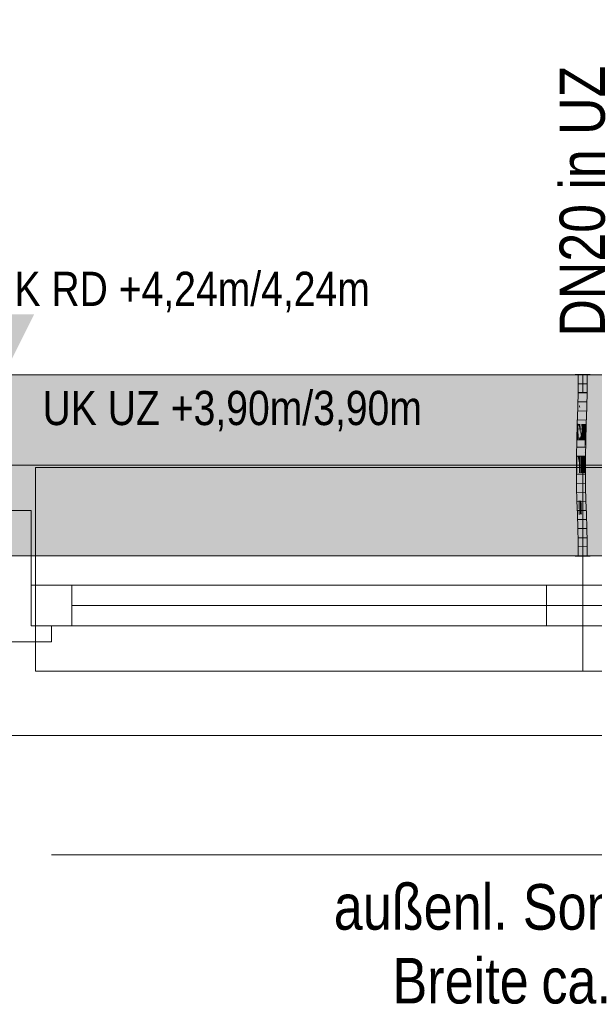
# Model space of a CAD drawing. Extents: x -620 to 300, y 62 to 1162.
# Tile 34 of 93: x -17 to 8, y 196 to 239. Entities that reach past the tile are written whole.
import ezdxf
from ezdxf.lldxf.tags import DXFTag

# ---------------------------------------------------------------- set-up
doc = ezdxf.new("R2010")
doc.units = 0
doc.layers.get('0').update_dxf_attribs({"lineweight": 13})
for name, color, linetype, lineweight, true_color in [('00_Beschriftung UZ', 3, 'Continuous', 35, 0x00ff00), ('30 -33 Aussenwände- 7 Fassade_ Elemente', 7, 'Continuous', 9, 0x00aacc), ('30 -35 Decken- 1 Konstruktion-Träger- Stahlbeton', 7, 'Continuous', 13, 0x33aa00), ('70 -72 Beschriftung- 1 Beschriftung allgemein', 7, 'Continuous', 9, 0xff6633), ('E_Leerrohr 20', 7, 'Continuous', 13, 0xcc0099), ('E_Leerrohr 20-Shading', 7, 'Continuous', 13, 0xcc0099), ('iwb_Schraffur_Unterzug', 7, 'Continuous', 5, 0xffffcc)]:
    doc.layers.add(name, color=color, linetype=linetype, lineweight=lineweight, true_color=true_color)
doc.layers.add('70 -71 Achsen- 1 Gebäudeachsen', color=7, linetype='STRICHPUNKT2-A06G94JT8I', lineweight=18)
doc.layers.add('Detailelementbeschriftung', color=7, linetype='Continuous', lineweight=9)
doc.styles.get("Standard").update_dxf_attribs({"font": 'ARIALN.TTF'})
tags = doc.linetypes.add('fein_strichliert-A06G94JU8I', pattern=[4, 1, -2, 1]).pattern_tags.tags
tags[8:9] = [DXFTag(74, 4), DXFTag(75, 0), DXFTag(340, '0'), DXFTag(46, 0.0), DXFTag(50, 0.0), DXFTag(44, 0.0), DXFTag(45, 0.0)]
tags[6:7] = [DXFTag(74, 4), DXFTag(75, 0), DXFTag(340, '0'), DXFTag(46, 0.0), DXFTag(50, 0.0), DXFTag(44, 0.0), DXFTag(45, 0.0)]
tags[4:5] = [DXFTag(74, 4), DXFTag(75, 0), DXFTag(340, '0'), DXFTag(46, 0.0), DXFTag(50, 0.0), DXFTag(44, 0.0), DXFTag(45, 0.0)]
tags = doc.linetypes.add('STRICHPUNKT2', pattern=[12.7, 6.35, -3.175, 0, -3.175]).pattern_tags.tags
tags[10:11] = [DXFTag(74, 4), DXFTag(75, 0), DXFTag(340, '0'), DXFTag(46, 0.0), DXFTag(50, 0.0), DXFTag(44, 0.0), DXFTag(45, 0.0)]
tags[8:9] = [DXFTag(74, 4), DXFTag(75, 0), DXFTag(340, '0'), DXFTag(46, 0.0), DXFTag(50, 0.0), DXFTag(44, 0.0), DXFTag(45, 0.0)]
tags[6:7] = [DXFTag(74, 4), DXFTag(75, 0), DXFTag(340, '0'), DXFTag(46, 0.0), DXFTag(50, 0.0), DXFTag(44, 0.0), DXFTag(45, 0.0)]
tags[4:5] = [DXFTag(74, 4), DXFTag(75, 0), DXFTag(340, '0'), DXFTag(46, 0.0), DXFTag(50, 0.0), DXFTag(44, 0.0), DXFTag(45, 0.0)]
tags = doc.linetypes.add('STRICHPUNKT2-A06G94JT8I', pattern=[12.7, 6.35, -3.175, 0, -3.175]).pattern_tags.tags
tags[10:11] = [DXFTag(74, 4), DXFTag(75, 0), DXFTag(340, '0'), DXFTag(46, 0.0), DXFTag(50, 0.0), DXFTag(44, 0.0), DXFTag(45, 0.0)]
tags[8:9] = [DXFTag(74, 4), DXFTag(75, 0), DXFTag(340, '0'), DXFTag(46, 0.0), DXFTag(50, 0.0), DXFTag(44, 0.0), DXFTag(45, 0.0)]
tags[6:7] = [DXFTag(74, 4), DXFTag(75, 0), DXFTag(340, '0'), DXFTag(46, 0.0), DXFTag(50, 0.0), DXFTag(44, 0.0), DXFTag(45, 0.0)]
tags[4:5] = [DXFTag(74, 4), DXFTag(75, 0), DXFTag(340, '0'), DXFTag(46, 0.0), DXFTag(50, 0.0), DXFTag(44, 0.0), DXFTag(45, 0.0)]

# ---------------------------------------------------------------- blocks, each defined once
blk = doc.blocks.new('Shading-A06G94I98I', base_point=(7.591, 219.265))
at = {"layer": 'E_Leerrohr 20-Shading', "color": 223, "true_color": 0xc67fb4}
for points in [[(7.381, 223.614), (7.323, 223.614), (7.375, 222.891), (7.316, 222.892)], [(7.678, 223.614), (7.664, 223.614), (7.67, 222.886), (7.658, 222.887)], [(7.67, 222.886), (7.688, 222.886), (7.678, 223.614), (7.699, 223.614)], [(7.699, 223.614), (7.688, 222.886), (7.709, 223.614), (7.697, 222.886)], [(7.709, 223.614), (7.697, 222.886), (7.723, 223.614), (7.712, 222.886)], [(7.712, 222.886), (7.716, 222.886), (7.723, 223.614)], [(7.375, 222.891), (7.316, 222.892), (7.358, 222.167), (7.301, 222.169)], [(7.36, 222.167), (7.375, 222.891), (7.358, 222.167)], [(7.67, 222.886), (7.658, 222.887), (7.65, 222.16), (7.642, 222.16)], [(7.67, 222.886), (7.666, 222.75), (7.666, 222.16), (7.651, 222.16)], [(7.688, 222.886), (7.666, 222.16), (7.697, 222.886), (7.674, 222.16)], [(7.67, 222.886), (7.666, 222.16), (7.688, 222.886)], [(7.697, 222.886), (7.674, 222.16), (7.712, 222.886), (7.686, 222.159)], [(7.686, 222.159), (7.701, 222.159), (7.712, 222.886), (7.716, 222.886)], [(7.666, 222.75), (7.65, 222.16), (7.651, 222.16)], [(7.36, 222.167), (7.301, 222.169), (7.34, 221.443), (7.281, 221.444)], [(7.65, 222.16), (7.642, 222.16), (7.625, 221.435), (7.623, 221.435)], [(7.65, 222.16), (7.625, 221.435), (7.651, 222.16), (7.628, 221.435)], [(7.628, 221.435), (7.639, 221.435), (7.651, 222.16), (7.666, 222.16)], [(7.666, 222.16), (7.639, 221.435), (7.674, 222.16), (7.646, 221.435)], [(7.674, 222.16), (7.646, 221.435), (7.686, 222.159), (7.652, 221.435)], [(7.652, 221.435), (7.681, 221.434), (7.686, 222.159), (7.701, 222.159)], [(7.262, 220.719), (7.312, 220.718), (7.274, 221.176), (7.332, 221.176)], [(7.333, 221.176), (7.34, 221.443), (7.274, 221.176), (7.281, 221.444)], [(7.312, 220.718), (7.321, 220.718), (7.332, 221.176), (7.333, 221.176)], [(7.616, 221.168), (7.616, 221.174), (7.604, 220.711)], [(7.619, 221.141), (7.616, 221.168), (7.606, 220.711), (7.604, 220.711)], [(7.606, 220.711), (7.613, 220.711), (7.619, 221.141), (7.626, 221.074)], [(7.626, 221.074), (7.613, 220.711), (7.63, 221.029), (7.618, 220.711)], [(7.628, 221.435), (7.616, 221.168), (7.619, 221.141)], [(7.628, 221.435), (7.625, 221.435), (7.616, 221.168), (7.62, 221.302)], [(7.625, 221.435), (7.623, 221.435), (7.616, 221.174)], [(7.62, 221.302), (7.616, 221.174), (7.616, 221.168)], [(7.619, 221.141), (7.626, 221.074), (7.628, 221.435), (7.639, 221.435)], [(7.639, 221.435), (7.626, 221.074), (7.646, 221.435), (7.63, 221.029)], [(7.64, 221.174), (7.636, 221.174), (7.633, 221.005), (7.63, 221.029)], [(7.674, 221.174), (7.64, 221.174), (7.662, 220.71), (7.633, 221.005)], [(7.652, 221.435), (7.646, 221.435), (7.64, 221.174), (7.636, 221.174)], [(7.681, 221.434), (7.652, 221.435), (7.674, 221.174), (7.64, 221.174)], [(7.312, 220.718), (7.262, 220.719), (7.288, 219.991), (7.249, 219.992)], [(7.307, 219.991), (7.321, 220.718), (7.288, 219.991), (7.312, 220.718)], [(7.593, 219.988), (7.613, 220.711), (7.59, 219.988), (7.606, 220.711)], [(7.606, 220.711), (7.604, 220.711), (7.59, 219.988)], [(7.613, 220.711), (7.593, 219.988), (7.607, 220.316), (7.597, 219.988)], [(7.607, 220.316), (7.598, 219.988), (7.662, 220.71), (7.649, 219.987)], [(7.607, 220.316), (7.662, 220.71), (7.62, 220.711)], [(7.618, 220.711), (7.607, 220.316), (7.62, 220.711)], [(7.613, 220.711), (7.607, 220.316), (7.618, 220.711)], [(7.63, 221.029), (7.618, 220.711), (7.633, 221.005), (7.62, 220.711)], [(7.62, 220.711), (7.662, 220.71), (7.633, 221.005)], [(7.597, 219.988), (7.598, 219.988), (7.607, 220.316)], [(7.285, 219.459), (7.288, 219.991), (7.246, 219.459), (7.249, 219.992)], [(7.304, 219.264), (7.307, 219.991), (7.283, 219.264), (7.288, 219.991)], [(7.593, 219.988), (7.59, 219.988), (7.588, 219.463)], [(7.592, 219.841), (7.588, 219.463), (7.589, 219.46)], [(7.593, 219.625), (7.592, 219.841), (7.59, 219.625)], [(7.598, 219.988), (7.592, 219.463), (7.649, 219.987), (7.646, 219.464)], [(7.593, 219.625), (7.594, 219.698), (7.592, 219.841), (7.593, 219.988)], [(7.593, 219.988), (7.594, 219.698), (7.597, 219.988)], [(7.594, 219.698), (7.598, 219.988), (7.597, 219.988)], [(7.283, 219.264), (7.285, 219.459), (7.246, 219.264), (7.246, 219.459)], [(7.588, 219.463), (7.587, 219.265), (7.589, 219.46)], [(7.587, 219.265), (7.59, 219.265), (7.589, 219.46), (7.592, 219.45)], [(7.589, 219.46), (7.593, 219.625), (7.59, 219.625)], [(7.592, 219.45), (7.594, 219.625), (7.589, 219.46), (7.593, 219.625)], [(7.592, 219.45), (7.59, 219.265), (7.593, 219.447), (7.591, 219.265)], [(7.591, 219.265), (7.646, 219.266), (7.593, 219.447)], [(7.592, 219.463), (7.592, 219.45), (7.646, 219.464), (7.646, 219.266)], [(7.594, 219.625), (7.594, 219.698), (7.593, 219.625)], [(7.283, 219.264), (7.246, 219.264), (7.297, 218.653), (7.254, 218.653)], [(7.312, 218.654), (7.304, 219.264), (7.297, 218.653), (7.283, 219.264)], [(7.595, 218.659), (7.605, 218.659), (7.59, 219.265), (7.591, 219.265)], [(7.605, 218.659), (7.653, 218.66), (7.591, 219.265), (7.646, 219.266)], [(7.297, 218.653), (7.254, 218.653), (7.322, 218.044), (7.268, 218.042)], [(7.327, 218.044), (7.312, 218.654), (7.322, 218.044), (7.297, 218.653)], [(7.605, 218.659), (7.595, 218.659), (7.63, 218.052), (7.61, 218.052)], [(7.668, 218.053), (7.653, 218.66), (7.63, 218.052), (7.605, 218.659)], [(7.345, 217.435), (7.334, 217.806), (7.268, 218.042), (7.322, 218.044)], [(7.345, 217.435), (7.268, 218.042), (7.287, 217.434)], [(7.334, 217.806), (7.327, 218.044), (7.322, 218.044)], [(7.63, 218.052), (7.61, 218.052), (7.661, 217.445), (7.628, 217.444)], [(7.686, 217.445), (7.668, 218.053), (7.661, 217.445), (7.63, 218.052)], [(7.345, 217.435), (7.287, 217.434), (7.363, 216.827), (7.304, 216.826)], [(7.661, 217.445), (7.628, 217.444), (7.691, 216.836), (7.645, 216.834)], [(7.704, 216.836), (7.686, 217.445), (7.691, 216.836), (7.661, 217.445)], [(7.363, 216.827), (7.304, 216.826), (7.376, 216.22), (7.317, 216.219)], [(7.691, 216.836), (7.645, 216.834), (7.714, 216.225), (7.659, 216.224)], [(7.717, 216.225), (7.704, 216.836), (7.714, 216.225), (7.691, 216.836)], [(7.376, 216.22), (7.317, 216.219), (7.381, 215.614), (7.323, 215.614)], [(7.717, 216.225), (7.659, 216.224), (7.723, 215.614), (7.664, 215.614)]]:
    blk.add_solid(points, dxfattribs=at)
at = {"layer": 'E_Leerrohr 20-Shading', "color": 231, "true_color": 0xe17fc9}
for points in [[(7.4, 223.614), (7.381, 223.614), (7.379, 222.891), (7.375, 222.891)], [(7.423, 222.89), (7.415, 223.614), (7.379, 222.891), (7.4, 223.614)], [(7.444, 222.89), (7.439, 223.614), (7.423, 222.89), (7.415, 223.614)], [(7.488, 222.889), (7.488, 223.614), (7.444, 222.89), (7.439, 223.614)], [(7.516, 222.889), (7.523, 223.614), (7.488, 222.889), (7.488, 223.614)], [(7.523, 223.614), (7.516, 222.889), (7.521, 222.889)], [(7.521, 222.889), (7.527, 222.889), (7.523, 223.614)], [(7.527, 222.889), (7.658, 222.887), (7.523, 223.614), (7.664, 223.614)], [(7.425, 222.166), (7.423, 222.89), (7.362, 222.289), (7.379, 222.891)], [(7.379, 222.891), (7.375, 222.891), (7.362, 222.289)], [(7.444, 222.165), (7.444, 222.89), (7.425, 222.166), (7.423, 222.89)], [(7.444, 222.165), (7.488, 222.889), (7.444, 222.89)], [(7.444, 222.165), (7.48, 222.164), (7.488, 222.889), (7.487, 222.75)], [(7.501, 222.164), (7.516, 222.889), (7.483, 222.164), (7.488, 222.889)], [(7.521, 222.889), (7.516, 222.889), (7.516, 222.164), (7.501, 222.164)], [(7.516, 222.164), (7.538, 222.163), (7.521, 222.889), (7.527, 222.889)], [(7.538, 222.163), (7.642, 222.16), (7.527, 222.889), (7.658, 222.887)], [(7.48, 222.164), (7.483, 222.164), (7.487, 222.75)], [(7.425, 222.166), (7.36, 222.167), (7.426, 221.441), (7.34, 221.443)], [(7.425, 222.166), (7.362, 222.289), (7.36, 222.167)], [(7.442, 221.44), (7.444, 222.165), (7.426, 221.441), (7.425, 222.166)], [(7.442, 221.44), (7.468, 221.439), (7.444, 222.165), (7.48, 222.164)], [(7.468, 221.439), (7.477, 221.439), (7.48, 222.164), (7.483, 222.164)], [(7.481, 221.439), (7.501, 222.164), (7.477, 221.439), (7.483, 222.164)], [(7.516, 222.164), (7.501, 222.164), (7.511, 221.438), (7.481, 221.439)], [(7.623, 221.435), (7.642, 222.16), (7.511, 221.438), (7.516, 222.164)], [(7.333, 221.176), (7.321, 220.718), (7.34, 220.717)], [(7.34, 220.717), (7.343, 220.724), (7.333, 221.176), (7.334, 221.217)], [(7.343, 220.724), (7.427, 220.926), (7.334, 221.217), (7.34, 221.443)], [(7.426, 221.441), (7.34, 221.443), (7.427, 220.926)], [(7.442, 221.44), (7.426, 221.441), (7.441, 220.842), (7.427, 220.926)], [(7.442, 221.44), (7.441, 220.842), (7.468, 221.439), (7.465, 221.248)], [(7.465, 221.248), (7.441, 220.842), (7.458, 220.743)], [(7.477, 221.439), (7.465, 221.248), (7.462, 220.714), (7.458, 220.743)], [(7.476, 221.303), (7.477, 221.439), (7.462, 220.714)], [(7.474, 221.175), (7.476, 221.303), (7.462, 220.714)], [(7.474, 221.175), (7.462, 220.714), (7.477, 221.175), (7.466, 220.714)], [(7.465, 221.248), (7.477, 221.439), (7.468, 221.439)], [(7.466, 220.714), (7.565, 220.712), (7.477, 221.175), (7.557, 221.174)], [(7.474, 221.175), (7.481, 221.439), (7.477, 221.439)], [(7.474, 221.175), (7.509, 221.175), (7.481, 221.439), (7.511, 221.438)], [(7.509, 221.175), (7.616, 221.174), (7.511, 221.438), (7.623, 221.435)], [(7.565, 220.712), (7.604, 220.711), (7.557, 221.174), (7.616, 221.174)], [(7.34, 220.717), (7.321, 220.718), (7.351, 219.991), (7.307, 219.991)], [(7.343, 220.724), (7.34, 220.717), (7.343, 220.717)], [(7.351, 219.991), (7.353, 219.991), (7.34, 220.717), (7.343, 220.717)], [(7.427, 220.715), (7.427, 220.926), (7.343, 220.717), (7.343, 220.724)], [(7.353, 219.991), (7.431, 219.99), (7.343, 220.717), (7.427, 220.715)], [(7.427, 220.715), (7.441, 220.715), (7.427, 220.926), (7.441, 220.842)], [(7.442, 219.99), (7.441, 220.715), (7.431, 219.99), (7.427, 220.715)], [(7.441, 220.842), (7.441, 220.715), (7.458, 220.743), (7.457, 220.714)], [(7.442, 219.99), (7.449, 219.99), (7.441, 220.715), (7.457, 220.714)], [(7.449, 219.99), (7.462, 220.714), (7.457, 220.714)], [(7.466, 220.714), (7.462, 220.714), (7.452, 219.99), (7.449, 219.99)], [(7.575, 219.988), (7.565, 220.712), (7.452, 219.99), (7.466, 220.714)], [(7.457, 220.714), (7.462, 220.714), (7.458, 220.743)], [(7.59, 219.988), (7.604, 220.711), (7.575, 219.988), (7.565, 220.712)], [(7.353, 219.749), (7.307, 219.991), (7.355, 219.265), (7.304, 219.264)], [(7.351, 219.991), (7.307, 219.991), (7.353, 219.749)], [(7.435, 219.628), (7.431, 219.99), (7.353, 219.749), (7.351, 219.991)], [(7.359, 219.265), (7.44, 219.265), (7.353, 219.749), (7.439, 219.298)], [(7.435, 219.628), (7.353, 219.749), (7.376, 219.629)], [(7.353, 219.749), (7.355, 219.265), (7.354, 219.719)], [(7.439, 219.298), (7.442, 219.99), (7.431, 219.99)], [(7.442, 219.99), (7.439, 219.298), (7.443, 219.838), (7.446, 219.265)], [(7.446, 219.461), (7.449, 219.99), (7.442, 219.99)], [(7.446, 219.265), (7.446, 219.461), (7.443, 219.838)], [(7.446, 219.461), (7.577, 219.463), (7.449, 219.99), (7.575, 219.988)], [(7.577, 219.463), (7.588, 219.463), (7.575, 219.988), (7.59, 219.988)], [(7.355, 219.265), (7.359, 219.265), (7.354, 219.719)], [(7.439, 219.298), (7.435, 219.628), (7.376, 219.629)], [(7.44, 219.265), (7.446, 219.265), (7.439, 219.298)], [(7.446, 219.265), (7.577, 219.265), (7.446, 219.461), (7.577, 219.463)], [(7.577, 219.265), (7.587, 219.265), (7.577, 219.463), (7.588, 219.463)], [(7.355, 219.265), (7.304, 219.264), (7.35, 218.654), (7.312, 218.654)], [(7.364, 218.655), (7.359, 219.265), (7.35, 218.654), (7.355, 219.265)], [(7.452, 218.656), (7.44, 219.265), (7.364, 218.655), (7.359, 219.265)], [(7.453, 218.656), (7.446, 219.265), (7.452, 218.656), (7.44, 219.265)], [(7.577, 219.265), (7.446, 219.265), (7.572, 218.659), (7.453, 218.656)], [(7.595, 218.659), (7.587, 219.265), (7.572, 218.659), (7.577, 219.265)], [(7.35, 218.654), (7.312, 218.654), (7.339, 218.044), (7.327, 218.044)], [(7.367, 218.045), (7.364, 218.655), (7.339, 218.044), (7.35, 218.654)], [(7.468, 218.048), (7.453, 218.656), (7.367, 218.045), (7.364, 218.655)], [(7.595, 218.659), (7.453, 218.656), (7.61, 218.052), (7.468, 218.048)], [(7.339, 218.044), (7.327, 218.044), (7.334, 217.806)], [(7.334, 217.806), (7.345, 217.691), (7.338, 218.016)], [(7.345, 217.691), (7.339, 218.044), (7.338, 218.016)], [(7.345, 217.691), (7.37, 217.436), (7.339, 218.044), (7.367, 218.045)], [(7.473, 217.877), (7.468, 218.048), (7.368, 217.876), (7.367, 218.045)], [(7.61, 218.052), (7.468, 218.048), (7.628, 217.444), (7.486, 217.439)], [(7.345, 217.435), (7.35, 217.435), (7.334, 217.806), (7.345, 217.691)], [(7.35, 217.435), (7.37, 217.436), (7.345, 217.691)], [(7.37, 217.436), (7.486, 217.439), (7.368, 217.876), (7.473, 217.877)], [(7.35, 217.435), (7.345, 217.435), (7.363, 216.827)], [(7.372, 216.828), (7.37, 217.436), (7.363, 216.827), (7.35, 217.435)], [(7.504, 216.831), (7.486, 217.439), (7.372, 216.828), (7.37, 217.436)], [(7.628, 217.444), (7.486, 217.439), (7.645, 216.834), (7.504, 216.831)], [(7.372, 216.828), (7.363, 216.827), (7.376, 216.22)], [(7.517, 216.222), (7.504, 216.831), (7.376, 216.22), (7.372, 216.828)], [(7.645, 216.834), (7.504, 216.831), (7.659, 216.224), (7.517, 216.222)], [(7.517, 216.222), (7.376, 216.22), (7.523, 215.614), (7.381, 215.614)], [(7.659, 216.224), (7.517, 216.222), (7.664, 215.614), (7.523, 215.614)]]:
    blk.add_solid(points, dxfattribs=at)
blk = doc.blocks.new('Shading-A06G94IB8I', base_point=(7.523, 215.614))
at = {"layer": 'E_Leerrohr 20-Shading', "color": 213, "true_color": 0xd67fc0}
for points in [[(7.523, 215.614), (7.521, 216.402), (7.323, 215.614), (7.323, 216.402)], [(7.523, 215.614), (7.523, 216.402), (7.521, 216.402)], [(7.523, 215.614), (7.723, 215.614), (7.527, 216.402), (7.711, 216.402)], [(7.527, 216.402), (7.523, 216.402), (7.523, 215.614)], [(7.723, 215.614), (7.723, 216.402), (7.711, 216.402)], [(7.415, 215.614), (7.193, 215.614), (7.415, 215.602), (7.193, 215.602)], [(7.431, 215.602), (7.431, 215.614), (7.415, 215.602), (7.415, 215.614)], [(7.523, 215.602), (7.523, 215.614), (7.431, 215.602), (7.431, 215.614)], [(7.588, 215.614), (7.523, 215.614), (7.588, 215.602), (7.523, 215.602)], [(7.744, 215.602), (7.745, 215.614), (7.588, 215.602), (7.588, 215.614)], [(7.853, 215.602), (7.853, 215.614), (7.744, 215.602), (7.745, 215.614)]]:
    blk.add_solid(points, dxfattribs=at)
blk = doc.blocks.new('Shading-A06G94ID8I', base_point=(7.658, 222.826))
at = {"layer": 'E_Leerrohr 20-Shading', "color": 213, "true_color": 0xd67fc0}
for points in [[(7.296, 223.626), (7.193, 223.626), (7.296, 223.614), (7.193, 223.614)], [(7.368, 223.614), (7.368, 223.626), (7.296, 223.614), (7.296, 223.626)], [(7.46, 223.614), (7.323, 223.614), (7.466, 222.826), (7.323, 222.826)], [(7.382, 223.614), (7.382, 223.626), (7.368, 223.614), (7.368, 223.626)], [(7.41, 223.626), (7.382, 223.626), (7.41, 223.614), (7.382, 223.614)], [(7.41, 223.626), (7.41, 223.614), (7.435, 223.626), (7.435, 223.614)], [(7.435, 223.614), (7.523, 223.614), (7.435, 223.626), (7.523, 223.626)], [(7.479, 222.826), (7.474, 223.614), (7.466, 222.826), (7.46, 223.614)], [(7.502, 223.614), (7.474, 223.614), (7.504, 222.826), (7.479, 222.826)], [(7.504, 222.826), (7.523, 222.826), (7.502, 223.614), (7.523, 223.614)], [(7.588, 223.626), (7.523, 223.626), (7.588, 223.614), (7.523, 223.614)], [(7.572, 223.614), (7.523, 223.614), (7.526, 222.826), (7.523, 223.009)], [(7.572, 223.614), (7.526, 222.826), (7.567, 222.826)], [(7.572, 223.614), (7.567, 222.826), (7.641, 223.614), (7.629, 222.826)], [(7.733, 223.626), (7.588, 223.626), (7.733, 223.614), (7.588, 223.614)], [(7.641, 223.614), (7.629, 222.826), (7.674, 223.614), (7.658, 222.826)], [(7.658, 222.826), (7.723, 222.826), (7.674, 223.614), (7.723, 223.614)], [(7.733, 223.614), (7.738, 223.614), (7.733, 223.626), (7.738, 223.626)], [(7.738, 223.614), (7.794, 223.614), (7.738, 223.626), (7.794, 223.626)], [(7.794, 223.614), (7.853, 223.614), (7.794, 223.626), (7.853, 223.626)], [(7.523, 223.009), (7.523, 222.826), (7.526, 222.826)]]:
    blk.add_solid(points, dxfattribs=at)
blk = doc.blocks.new('Referenz-A06G94JV8I')
at = {"layer": '00_Beschriftung UZ', "color": 0, "lineweight": -2}
for points in [[(-19.409, 226.284), (-18.077, 223.614), (-16.739, 226.283)], [(-19.409, 220.943), (-18.077, 223.614), (-16.739, 220.945)]]:
    blk.add_solid(points, dxfattribs=at)
at = {"layer": '30 -33 Aussenwände- 7 Fassade_ Elemente', "color": 0, "linetype": 'Continuous', "lineweight": -2, "ltscale": 0.13}
for p, q in [((34.223, 223.614), (-121.577, 223.614)), ((-16.877, 217.614), (-19.277, 217.614)), ((-16.877, 212.514), (-16.877, 217.614)), ((-16.877, 214.314), (7.523, 214.314)), ((-16.877, 212.514), (-16.877, 214.314)), ((-16.877, 214.314), (-15.077, 214.314)), ((-16.877, 212.514), (-16.877, 214.314)), ((-15.077, 214.314), (-15.077, 212.514)), ((5.923, 212.514), (5.923, 214.314)), ((5.923, 214.314), (7.523, 214.314)), ((7.523, 212.514), (7.523, 214.314)), ((7.523, 214.314), (31.923, 214.314)), ((7.523, 214.314), (7.523, 212.514)), ((7.523, 214.314), (9.123, 214.314)), ((5.923, 213.414), (-15.077, 213.414)), ((7.523, 212.514), (-16.877, 212.514)), ((-15.077, 212.514), (-16.877, 212.514)), ((-15.977, 212.514), (-16.877, 212.514)), ((-15.977, 211.814), (-15.977, 212.514)), ((7.523, 212.514), (5.923, 212.514)), ((31.923, 212.514), (7.523, 212.514)), ((9.123, 212.514), (7.523, 212.514)), ((-20.177, 211.814), (-15.977, 211.814)), ((-118.277, 207.674), (37.423, 207.674))]:
    blk.add_line(p, q, dxfattribs=at)
at = {"layer": '30 -33 Aussenwände- 7 Fassade_ Elemente', "color": 0, "lineweight": -2}
for p, q in [((-16.677, 219.514), (-16.677, 214.314)), ((31.723, 219.514), (-16.677, 219.514)), ((7.523, 219.514), (-16.677, 219.514)), ((7.523, 219.514), (7.523, 214.314)), ((31.723, 219.514), (7.523, 219.514)), ((-15.077, 214.314), (-16.677, 214.314)), ((-16.677, 214.314), (-16.677, 212.514)), ((-15.077, 214.314), (30.123, 214.314)), ((-15.077, 214.314), (5.923, 214.314)), ((-15.077, 212.514), (-15.077, 214.314)), ((5.923, 214.314), (7.523, 214.314)), ((5.923, 214.314), (5.923, 212.514)), ((9.123, 214.314), (7.523, 214.314)), ((7.523, 214.314), (7.523, 212.514)), ((-15.077, 213.414), (5.923, 213.414)), ((-15.077, 213.414), (30.123, 213.414)), ((-16.677, 212.514), (-15.077, 212.514)), ((-16.677, 210.514), (-16.677, 212.514)), ((5.923, 212.514), (-15.077, 212.514)), ((30.123, 212.514), (-15.077, 212.514)), ((7.523, 212.514), (5.923, 212.514)), ((7.523, 212.514), (7.523, 210.514)), ((7.523, 212.514), (9.123, 212.514)), ((7.523, 210.514), (-16.677, 210.514)), ((31.723, 210.514), (-16.677, 210.514)), ((31.723, 210.514), (7.523, 210.514))]:
    blk.add_line(p, q, dxfattribs=at)
at = {"layer": '30 -35 Decken- 1 Konstruktion-Träger- Stahlbeton', "color": 0, "linetype": 'fein_strichliert-A06G94JU8I', "lineweight": -2, "ltscale": 0.13}
for p, q in [((-452.177, 223.614), (34.823, 223.614)), ((-452.177, 215.614), (34.823, 215.614))]:
    blk.add_line(p, q, dxfattribs=at)
at = {"layer": '70 -71 Achsen- 1 Gebäudeachsen', "color": 0, "linetype": 'STRICHPUNKT2-A06G94JT8I', "lineweight": -2, "ltscale": 0.13}
blk.add_line((-539.606, 219.614), (75.163, 219.614), dxfattribs=at)
at = {"layer": '70 -72 Beschriftung- 1 Beschriftung allgemein', "color": 0, "linetype": 'Continuous', "lineweight": -2, "ltscale": 0.13}
blk.add_line((-15.977, 202.403), (31.023, 202.403), dxfattribs=at)
at = {"layer": '00_Beschriftung UZ', "color": 0, "linetype": 'ByBlock', "lineweight": -2, "ltscale": 0.13, "char_height": 1.51033, "attachment_point": 1}
for s, insert in [('{\\fArial Narrow;UK RD +4,24m/4,24m}', (-18.859, 228.164)), ('{\\fArial Narrow;UK UZ +3,90m/3,90m}', (-16.366, 222.899))]:
    blk.add_mtext(s, dxfattribs=dict(at, insert=insert))
at = {"layer": '70 -72 Beschriftung- 1 Beschriftung allgemein', "color": 0, "linetype": 'Continuous', "lineweight": -2, "ltscale": 0.13, "char_height": 2.01377, "attachment_point": 1}
for s, insert in [('{\\fArial Narrow;außenl.}', (-3.486, 201.103)), ('{\\fArial Narrow;Sonnenschutz}', (4.874, 201.103)), ('{\\fArial Narrow;Breite}', (-0.889, 197.841)), ('{\\fArial Narrow;ca.}', (5.697, 197.841))]:
    blk.add_mtext(s, dxfattribs=dict(at, insert=insert))
blk = doc.blocks.new('Referenz-A06G94JX8I')
at = {"layer": 'iwb_Schraffur_Unterzug', "linetype": 'Continuous', "ltscale": 0.13}
for points in [[(-539.606, 223.614), (75.163, 223.614), (75.163, 221.683)], [(-539.606, 223.614), (75.163, 221.683), (-539.606, 220.433)], [(-452.176, 223.614), (75.163, 223.614), (75.163, 219.318)], [(-452.176, 223.614), (75.163, 219.318), (75.163, 215.614)], [(-452.176, 223.614), (75.163, 215.614), (-452.176, 215.614)], [(-539.606, 220.433), (75.163, 221.683), (75.163, 217.544)], [(-539.606, 220.433), (75.163, 217.544), (-539.606, 218.794)], [(-539.606, 218.794), (75.163, 217.544), (75.163, 215.614)], [(-539.606, 218.794), (75.163, 215.614), (-539.606, 215.614)]]:
    blk.add_solid(points, dxfattribs=at)
blk = doc.blocks.new('Enddeckel-A06G94QF8I')
at = {"color": 0, "linetype": 'ByBlock', "lineweight": -2, "ltscale": 0.13}
for p, q in [((7.323, 216.402), (7.323, 215.614)), ((7.44, 216.402), (7.323, 216.402)), ((7.605, 216.402), (7.44, 216.402)), ((7.723, 216.402), (7.605, 216.402)), ((7.723, 215.614), (7.723, 216.402)), ((7.193, 215.614), (7.193, 215.602)), ((7.386, 215.614), (7.193, 215.614)), ((7.386, 215.602), (7.193, 215.602)), ((7.44, 215.614), (7.323, 215.614)), ((7.659, 215.614), (7.386, 215.614)), ((7.659, 215.602), (7.386, 215.602)), ((7.605, 215.614), (7.44, 215.614)), ((7.723, 215.614), (7.605, 215.614)), ((7.853, 215.614), (7.659, 215.614)), ((7.853, 215.602), (7.659, 215.602)), ((7.853, 215.602), (7.853, 215.614))]:
    blk.add_line(p, q, dxfattribs=at)
at = {"color": 0, "linetype": 'STRICHPUNKT2', "lineweight": 5, "ltscale": 0.13}
blk.add_line((7.523, 215.614), (7.523, 216.402), dxfattribs=at)
blk = doc.blocks.new('Enddeckel-A06G94QH8I')
at = {"color": 0, "linetype": 'ByBlock', "lineweight": -2, "ltscale": 0.13}
for p, q in [((7.193, 223.626), (7.193, 223.614)), ((7.193, 223.626), (7.386, 223.626)), ((7.193, 223.614), (7.386, 223.614)), ((7.323, 223.614), (7.323, 222.826)), ((7.323, 223.614), (7.44, 223.614)), ((7.386, 223.626), (7.659, 223.626)), ((7.386, 223.614), (7.659, 223.614)), ((7.44, 223.614), (7.605, 223.614)), ((7.605, 223.614), (7.723, 223.614)), ((7.659, 223.626), (7.853, 223.626)), ((7.659, 223.614), (7.853, 223.614)), ((7.723, 222.826), (7.723, 223.614)), ((7.853, 223.614), (7.853, 223.626)), ((7.323, 222.826), (7.44, 222.826)), ((7.44, 222.826), (7.605, 222.826)), ((7.605, 222.826), (7.723, 222.826))]:
    blk.add_line(p, q, dxfattribs=at)
at = {"color": 0, "linetype": 'STRICHPUNKT2', "lineweight": 5, "ltscale": 0.13}
blk.add_line((7.523, 223.614), (7.523, 222.826), dxfattribs=at)
blk = doc.blocks.new('Flexrohr-A06G94QJ8I')
at = {"color": 0, "linetype": 'ByBlock', "lineweight": -2, "ltscale": 0.13}
for p, q in [((7.323, 223.614), (7.316, 222.892)), ((7.323, 223.614), (7.723, 223.614)), ((7.331, 223.215), (7.707, 223.212)), ((7.723, 223.614), (7.716, 222.886)), ((7.316, 222.892), (7.301, 222.169)), ((7.327, 222.817), (7.703, 222.811)), ((7.716, 222.886), (7.701, 222.159)), ((7.318, 222.418), (7.694, 222.41)), ((7.301, 222.169), (7.281, 221.444)), ((7.309, 222.019), (7.685, 222.009)), ((7.701, 222.159), (7.681, 221.434)), ((7.298, 221.619), (7.674, 221.609)), ((7.281, 221.444), (7.262, 220.719)), ((7.288, 221.219), (7.663, 221.209)), ((7.681, 221.434), (7.662, 220.71)), ((7.262, 220.719), (7.249, 219.992)), ((7.277, 220.819), (7.653, 220.81)), ((7.662, 220.71), (7.649, 219.987)), ((7.269, 220.418), (7.645, 220.411)), ((7.249, 219.992), (7.246, 219.264)), ((7.261, 220.017), (7.637, 220.012)), ((7.649, 219.987), (7.646, 219.266)), ((7.259, 219.615), (7.635, 219.614)), ((7.246, 219.264), (7.254, 218.653)), ((7.258, 219.214), (7.634, 219.215)), ((7.646, 219.266), (7.653, 218.66)), ((7.254, 218.653), (7.268, 218.042)), ((7.263, 218.812), (7.639, 218.817)), ((7.653, 218.66), (7.668, 218.053)), ((7.268, 218.042), (7.287, 217.434)), ((7.271, 218.41), (7.647, 218.419)), ((7.281, 218.01), (7.657, 218.02)), ((7.668, 218.053), (7.686, 217.445)), ((7.293, 217.61), (7.669, 217.62)), ((7.287, 217.434), (7.304, 216.826)), ((7.305, 217.21), (7.681, 217.22)), ((7.686, 217.445), (7.704, 216.836)), ((7.304, 216.826), (7.317, 216.219)), ((7.316, 216.811), (7.692, 216.82)), ((7.704, 216.836), (7.717, 216.225)), ((7.325, 216.412), (7.701, 216.419)), ((7.317, 216.219), (7.323, 215.614)), ((7.331, 216.013), (7.707, 216.017)), ((7.717, 216.225), (7.723, 215.614)), ((7.323, 215.614), (7.723, 215.614)), ((7.335, 215.615), (7.711, 215.615))]:
    blk.add_line(p, q, dxfattribs=at)
blk = doc.blocks.new('Einzeiliger Text-A06G94QL8I')
at = {"color": 0, "lineweight": -2, "insert": (6.503, 225.302), "char_height": 2, "attachment_point": 1, "rotation": 90}
blk.add_mtext('{\\fArial Narrow;DN20 in UZ}', dxfattribs=at)

msp = doc.modelspace()

# ---------------------------------------------------------------- block references
at = {"color": 8, "lineweight": 13, "ltscale": 0.13, "true_color": 0x808080}
msp.add_blockref('Referenz-A06G94JV8I', (0, 0), dxfattribs=at)
at = {"color": 8, "lineweight": 25, "ltscale": 0.25, "true_color": 0x808080}
msp.add_blockref('Referenz-A06G94JX8I', (0, 0), dxfattribs=at)
at = {"layer": 'Detailelementbeschriftung', "ltscale": 0.13}
msp.add_blockref('Einzeiliger Text-A06G94QL8I', (0, 0), dxfattribs=at)
at = {"layer": 'E_Leerrohr 20'}
for name, p in [('Shading-A06G94ID8I', (7.658, 222.826)), ('Shading-A06G94I98I', (7.591, 219.265)), ('Shading-A06G94IB8I', (7.523, 215.614))]:
    msp.add_blockref(name, p, dxfattribs=at)
at = {"layer": 'E_Leerrohr 20', "ltscale": 0.13}
for name in ['Enddeckel-A06G94QH8I', 'Flexrohr-A06G94QJ8I', 'Enddeckel-A06G94QF8I']:
    msp.add_blockref(name, (0, 0), dxfattribs=at)

doc.saveas('drawing.dxf')
